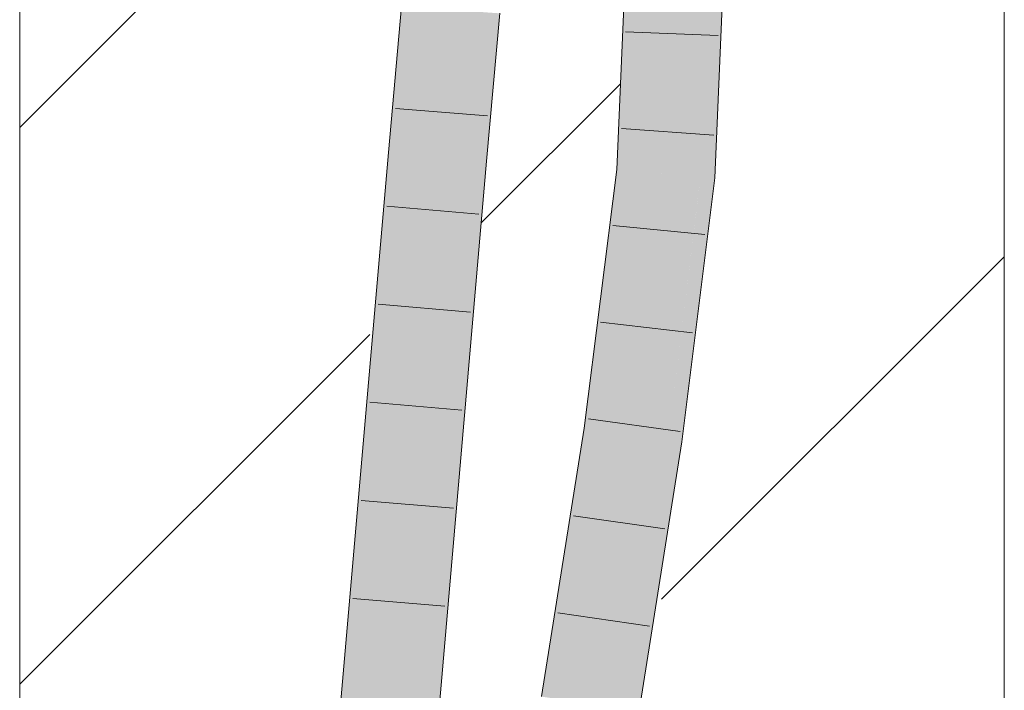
# Model space of a CAD drawing. Extents: x -620 to 3480, y 62 to 1107.
# Tile 244 of 244: x 182.88 to 185.38, y 939.68 to 941.39. Entities that reach past the tile are written whole.
import ezdxf
from ezdxf.lldxf.tags import DXFTag

# ---------------------------------------------------------------- set-up
doc = ezdxf.new("R2010")
doc.units = 0
doc.layers.get('0').update_dxf_attribs({"lineweight": 35})
doc.layers.add('E_Detail_Linie_Text_Bem', color=7, linetype='Continuous', lineweight=13)
for name, color, linetype, lineweight, true_color in [('E_Detail_Wandschraffur', 7, 'Continuous', 5, 0xc0c0c0), ('E_Leerrohr 25-A06G9GVN8I', 7, 'Continuous', 9, 0xff8000), ('E_Leerrohr 25-Shading', 7, 'Continuous', 9, 0xff8000)]:
    doc.layers.add(name, color=color, linetype=linetype, lineweight=lineweight, true_color=true_color)
tags = doc.linetypes.add('fein_strichliert', pattern=[4, 1, -2, 1]).pattern_tags.tags
tags[8:9] = [DXFTag(74, 4), DXFTag(75, 0), DXFTag(340, '0'), DXFTag(46, 0.0), DXFTag(50, 0.0), DXFTag(44, 0.0), DXFTag(45, 0.0)]
tags[6:7] = [DXFTag(74, 4), DXFTag(75, 0), DXFTag(340, '0'), DXFTag(46, 0.0), DXFTag(50, 0.0), DXFTag(44, 0.0), DXFTag(45, 0.0)]
tags[4:5] = [DXFTag(74, 4), DXFTag(75, 0), DXFTag(340, '0'), DXFTag(46, 0.0), DXFTag(50, 0.0), DXFTag(44, 0.0), DXFTag(45, 0.0)]

# ---------------------------------------------------------------- blocks, each defined once
blk = doc.blocks.new('Shading-A06G9GDP8I', base_point=(250.5309, 772.3447))
at = {"layer": 'E_Leerrohr 25-Shading', "color": 43, "true_color": 0xd7ab7f}
for points in [[(184.4065, 941.007), (184.4489, 941.6089), (184.4207, 941.5919), (184.423, 941.6091)], [(184.4554, 941.6088), (184.4489, 941.6089), (184.4247, 941.0054), (184.4065, 941.007)], [(184.4461, 941.426), (184.4247, 941.0054), (184.458, 941.6083), (184.4323, 941.0048)], [(184.6495, 941.0936), (184.6348, 941.6072), (184.6282, 940.988), (184.6252, 941.3826)], [(184.6348, 941.6072), (184.6495, 941.0936), (184.6366, 941.6072)], [(184.6495, 941.0936), (184.6714, 941.6069), (184.6366, 941.6072)], [(184.4065, 941.007), (184.4207, 941.5919), (184.3958, 941.0079)], [(183.8176, 941.0504), (183.837, 941.0807), (183.8492, 941.4222), (183.8505, 941.2792)], [(183.8176, 941.0504), (183.8492, 941.4222), (183.8315, 941.2238)], [(183.8601, 941.4214), (183.8492, 941.4222), (183.8505, 941.2792)], [(183.852, 941.1039), (183.8783, 941.4201), (183.8505, 941.2792), (183.8601, 941.4214)], [(183.8858, 941.4196), (183.8783, 941.4201), (183.8525, 941.0474), (183.852, 941.1039)], [(184.065, 941.4067), (184.0621, 941.407), (184.0426, 941.0309), (184.0286, 941.0322)], [(184.065, 941.4067), (184.0426, 941.0309), (184.0551, 941.1635)], [(184.0426, 941.0309), (184.0651, 941.029), (184.0779, 941.4058), (184.0986, 941.4044)], [(184.0779, 941.4058), (184.065, 941.4067), (184.0551, 941.1635)], [(184.6252, 941.3826), (184.6084, 940.9897), (184.6282, 940.988)], [(183.837, 941.0807), (183.852, 941.1039), (183.8505, 941.2792)], [(183.8315, 941.2238), (183.816, 941.0506), (183.8176, 941.0504)], [(183.8473, 941.0479), (183.852, 941.1039), (183.8349, 941.049), (183.837, 941.0807)], [(183.8525, 941.0474), (183.852, 941.1039), (183.8473, 941.0479)], [(183.837, 941.0807), (183.8176, 941.0504), (183.8349, 941.049)], [(184.6495, 941.0936), (184.6282, 940.988), (184.6449, 940.9866)], [(183.816, 941.0506), (183.5074, 937.4825), (183.8176, 941.0504), (183.5412, 937.4799)], [(183.8176, 941.0504), (183.5412, 937.4799), (183.7772, 940.1768), (183.5439, 937.4796)], [(183.8349, 941.049), (183.8176, 941.0504), (183.7772, 940.1768)], [(184.015, 940.7256), (184.0286, 941.0322), (183.7202, 937.466)], [(183.8473, 941.0479), (183.8349, 941.049), (183.7772, 940.1768)], [(183.7772, 940.1768), (183.8525, 941.0474), (183.8473, 941.0479)], [(184.0651, 941.029), (184.0426, 941.0309), (183.9901, 940.1625), (184.015, 940.7256)], [(184.0426, 941.0309), (184.0286, 941.0322), (184.015, 940.7256)], [(184.4065, 941.007), (184.3958, 941.0079), (184.3327, 940.3478), (184.3133, 940.3505)], [(184.4247, 941.0054), (184.4065, 941.007), (184.3446, 940.3461), (184.3327, 940.3478)], [(184.3809, 940.6449), (184.3446, 940.3461), (184.4323, 941.0044), (184.3496, 940.3454)], [(184.4247, 941.0054), (184.3809, 940.6449), (184.4323, 941.0048), (184.4323, 941.0044)], [(184.6084, 940.9897), (184.5246, 940.3205), (184.6084, 940.9897), (184.5269, 940.3202)], [(184.6111, 940.7165), (184.6084, 940.9897), (184.5528, 940.3165), (184.6046, 940.958)], [(184.6084, 940.9897), (184.6111, 940.7165), (184.6282, 940.988)], [(184.6111, 940.7165), (184.6449, 940.9866), (184.6282, 940.988)], [(184.6046, 940.958), (184.5269, 940.3202), (184.5528, 940.3165)], [(183.9901, 940.1625), (184.015, 940.7256), (183.7341, 937.4649), (183.7202, 937.466)], [(184.6111, 940.7165), (184.5528, 940.3165), (184.5608, 940.3153)], [(184.3133, 940.3505), (184.205, 939.6683), (184.2591, 939.7755), (184.2413, 939.663)], [(184.3327, 940.3478), (184.3133, 940.3505), (184.2591, 939.7755)], [(184.3446, 940.3461), (184.3327, 940.3478), (184.2591, 939.7755)], [(184.2591, 939.7755), (184.3496, 940.3454), (184.3446, 940.3461)], [(184.5213, 940.2858), (184.5246, 940.3205), (184.4162, 939.6378)], [(184.4708, 939.7479), (184.5269, 940.3202), (184.5213, 940.2858)], [(184.4708, 939.7479), (184.5348, 940.1511), (184.5269, 940.3202), (184.5528, 940.3165)], [(184.5269, 940.3202), (184.5246, 940.3205), (184.5213, 940.2858)], [(184.5348, 940.1511), (184.5608, 940.3153), (184.5528, 940.3165)], [(184.4708, 939.7479), (184.5213, 940.2858), (184.451, 939.6327), (184.4162, 939.6378)], [(183.9901, 940.1625), (183.8132, 938.2985), (183.7567, 937.4631), (183.7396, 937.4645)], [(184.451, 939.6327), (184.4525, 939.6325), (184.4708, 939.7479)]]:
    blk.add_solid(points, dxfattribs=at)
at = {"layer": 'E_Leerrohr 25-Shading', "color": 31, "true_color": 0xfabd7f}
for points in [[(184.458, 941.6088), (184.4323, 941.0048), (184.5395, 941.4448), (184.4585, 941.0026)], [(184.5204, 940.9973), (184.6084, 940.9897), (184.5464, 941.608), (184.6348, 941.6072)], [(184.4585, 941.0026), (184.5204, 940.9973), (184.5395, 941.4448)], [(183.8858, 941.4196), (183.8525, 941.0474), (183.9358, 941.416), (183.9066, 941.0427)], [(183.9066, 941.0427), (183.9405, 941.0398), (183.9358, 941.416), (183.9739, 941.4133)], [(183.9405, 941.0398), (184.0286, 941.0322), (183.9739, 941.4133), (184.0621, 941.407)], [(183.8525, 941.0474), (183.7772, 940.1768), (183.632, 937.4728), (183.5984, 937.4754)], [(183.9066, 941.0427), (183.8525, 941.0474), (183.632, 937.4728)], [(183.9405, 941.0398), (183.9066, 941.0427), (183.632, 937.4728)], [(183.632, 937.4728), (183.7202, 937.466), (183.9405, 941.0398), (184.0286, 941.0322)], [(184.4585, 941.0026), (184.4323, 941.0048), (184.3496, 940.3454)], [(184.5202, 940.9973), (184.4585, 941.0026), (184.4315, 940.3337), (184.3496, 940.3454)], [(184.4315, 940.3337), (184.4371, 940.3329), (184.5202, 940.9973), (184.5204, 940.9973)], [(184.4371, 940.3329), (184.5246, 940.3205), (184.5204, 940.9973), (184.6084, 940.9897)], [(184.3496, 940.3454), (184.2591, 939.7755), (184.3288, 939.6504), (184.2446, 939.6625)], [(184.4315, 940.3337), (184.3496, 940.3454), (184.3288, 939.6504)], [(184.4371, 940.3329), (184.4315, 940.3337), (184.3288, 939.6504)], [(184.3288, 939.6504), (184.4162, 939.6378), (184.4371, 940.3329), (184.5246, 940.3205)], [(183.7772, 940.1768), (183.5439, 937.4796), (183.5984, 937.4754)], [(184.2591, 939.7755), (184.2413, 939.663), (184.2446, 939.6625)]]:
    blk.add_solid(points, dxfattribs=at)
blk = doc.blocks.new('Referenz-A06G9GVT8I')
at = {"layer": 'E_Detail_Linie_Text_Bem', "linetype": 'Continuous', "ltscale": 0.13}
for p, q in [((182.8798, 932.0323), (182.8798, 943.8323)), ((185.3798, 943.8323), (185.3798, 903.8323))]:
    blk.add_line(p, q, dxfattribs=at)
at = {"layer": 'E_Detail_Wandschraffur', "linetype": 'ByBlock', "ltscale": 0.13}
for p, q in [((182.8798, 941.1143), (183.8496, 942.0841)), ((184.5097, 939.9158), (185.3798, 940.7859))]:
    blk.add_line(p, q, dxfattribs=at)
at = {"layer": 'E_Detail_Wandschraffur', "linetype": 'fein_strichliert', "ltscale": 0.13}
for p, q in [((184.0515, 940.8717), (184.4051, 941.2254)), ((182.8798, 939.7001), (183.7685, 940.5888))]:
    blk.add_line(p, q, dxfattribs=at)
at = {"layer": 'E_Leerrohr 25-A06G9GVN8I', "linetype": 'Continuous', "ltscale": 0.13}
for p, q in [((184.3958, 941.0079), (184.4214, 941.6091)), ((184.6449, 940.9865), (184.6714, 941.607)), ((183.816, 941.0506), (183.8492, 941.4222)), ((184.0651, 941.029), (184.0986, 941.4044)), ((184.6529, 941.348), (184.4181, 941.3576)), ((184.0678, 941.1438), (183.8336, 941.163)), ((184.6421, 941.0946), (184.4077, 941.1115)), ((183.5074, 937.4825), (183.816, 941.0506)), ((183.7567, 937.4632), (184.0651, 941.029)), ((184.3133, 940.3505), (184.3958, 941.0079)), ((184.5608, 940.3153), (184.6449, 940.9865)), ((184.0459, 940.8942), (183.8117, 940.9144)), ((184.6194, 940.8428), (184.3855, 940.8657)), ((184.0243, 940.6452), (183.7902, 940.6653)), ((184.588, 940.5923), (184.3547, 940.6201)), ((184.0028, 940.3962), (183.7687, 940.4161)), ((184.205, 939.6683), (184.3133, 940.3505)), ((184.5566, 940.3418), (184.3239, 940.3744)), ((184.4525, 939.6325), (184.5608, 940.3153)), ((183.9813, 940.1472), (183.7471, 940.167)), ((184.5182, 940.0945), (184.2856, 940.1277)), ((183.9597, 939.8982), (183.7256, 939.9179)), ((184.479, 939.8475), (184.2464, 939.8809))]:
    blk.add_line(p, q, dxfattribs=at)

msp = doc.modelspace()

# ---------------------------------------------------------------- block references
at = {"color": 8, "lineweight": 25, "ltscale": 0.25, "true_color": 0x808080}
msp.add_blockref('Referenz-A06G9GVT8I', (0, 0), dxfattribs=at)
msp.add_blockref('Shading-A06G9GDP8I', (250.5309, 772.3447))

doc.saveas('drawing.dxf')
